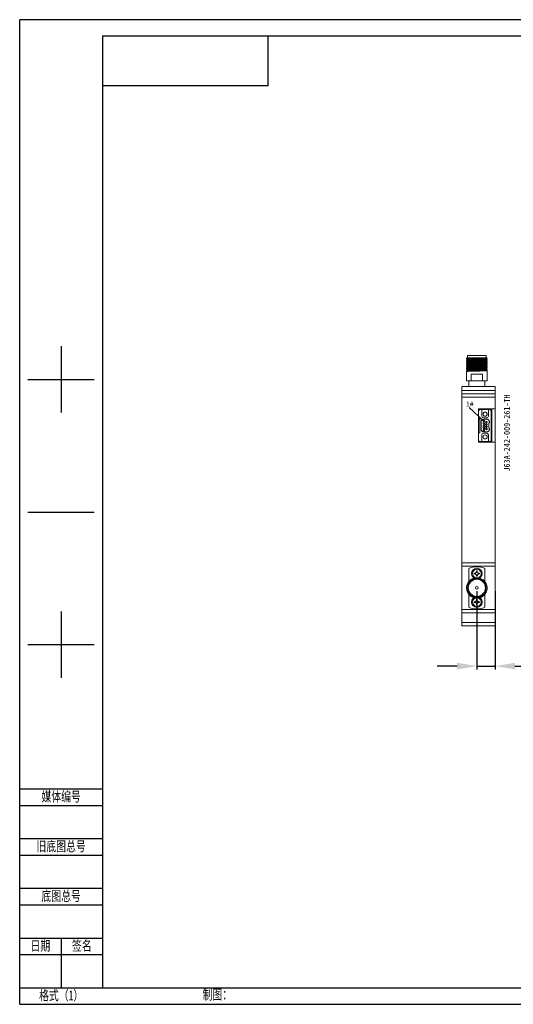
# Model space of a CAD drawing. Header units: millimetres. Extents: x 2112 to 2532, y 896 to 1193.
# Tile 1 of 10: x 2112 to 2261, y 896 to 1193. Entities that reach past the tile are written whole.
import ezdxf

# ---------------------------------------------------------------- set-up
doc = ezdxf.new("R2010")
doc.units = ezdxf.units.MM
doc.layers.add('图框周边', color=6, linetype='Continuous')
doc.layers.add('图框线', color=7, linetype='Continuous', lineweight=30)
doc.styles.get("Standard").update_dxf_attribs({"font": 'arial.ttf'})
doc.styles.add('STYLE1', font='txt', dxfattribs={"width": 0.707})
doc.dimstyles.new('ISO-25', dxfattribs={"dimtxt": 2.5, "dimasz": 2.5, "dimexe": 1.25, "dimexo": 0.625, "dimtad": 1, "dimtxsty": 'Standard', "dimcen": 2.5, "dimadec": 0, "dimazin": 0, "dimtfac": 1, "dimtmove": 0, "dimatfit": 3, "dimfxl": 1, "dimarcsym": 0})

# ---------------------------------------------------------------- blocks, each defined once
blk = doc.blocks.new('M1.6')
at = {"color": 7, "linetype": 'Continuous', "lineweight": 15}
for p, q in [((271.56, 206.01), (271.75, 206.01)), ((271.56, 205.82), (271.75, 205.82)), ((272.28, 206.73), (272.28, 206.55)), ((272.28, 205.11), (272.28, 205.29)), ((272.47, 206.73), (272.47, 206.55)), ((272.47, 205.11), (272.47, 205.29)), ((273.19, 206.01), (273, 206.01)), ((273.19, 205.82), (273, 205.82))]:
    blk.add_line(p, q, dxfattribs=at)
at = {"color": 7, "linetype": 'Continuous', "lineweight": 15, "flags": 128}
for points in [[(271.55, 206.03), (271.57, 206.03), (271.6, 206.03), (271.62, 206.03), (271.65, 206.03), (271.67, 206.03), (271.7, 206.03), (271.72, 206.03), (271.75, 206.03)], [(271.55, 205.8), (271.57, 205.8), (271.6, 205.8), (271.62, 205.8), (271.65, 205.8), (271.67, 205.8), (271.7, 205.8), (271.72, 205.8), (271.75, 205.8)], [(272.26, 206.74), (272.26, 206.72), (272.26, 206.69), (272.26, 206.67), (272.26, 206.65), (272.26, 206.62), (272.26, 206.6), (272.26, 206.57), (272.26, 206.55)], [(272.26, 205.09), (272.26, 205.11), (272.26, 205.14), (272.26, 205.16), (272.26, 205.19), (272.26, 205.21), (272.26, 205.24), (272.26, 205.26), (272.26, 205.29)], [(272.49, 206.74), (272.49, 206.72), (272.49, 206.69), (272.49, 206.67), (272.49, 206.65), (272.49, 206.62), (272.49, 206.6), (272.49, 206.57), (272.49, 206.55)], [(272.49, 205.09), (272.49, 205.11), (272.49, 205.14), (272.49, 205.16), (272.49, 205.19), (272.49, 205.21), (272.49, 205.24), (272.49, 205.26), (272.49, 205.29)], [(273.2, 206.03), (273.18, 206.03), (273.15, 206.03), (273.13, 206.03), (273.1, 206.03), (273.08, 206.03), (273.05, 206.03), (273.03, 206.03), (273, 206.03)], [(273.2, 205.8), (273.18, 205.8), (273.15, 205.8), (273.13, 205.8), (273.1, 205.8), (273.08, 205.8), (273.05, 205.8), (273.03, 205.8), (273, 205.8)]]:
    blk.add_lwpolyline(points, dxfattribs=at)
at = {"color": 7, "linetype": 'Continuous', "lineweight": 15}
blk.add_circle((272.38, 205.92), 1.6, dxfattribs=at)
for centre, radius, start, end in [((272.38, 205.92), 0.835, 172.109, 187.891), ((272.38, 205.92), 0.817, 173.1839, 186.8161), ((271.75, 206.55), 0.533, 270.2329, 0), ((271.75, 205.29), 0.533, 0, 89.7671), ((272.38, 205.92), 0.835, 82.1127, 97.8873), ((272.38, 205.92), 0.835, 262.1127, 277.8873), ((272.38, 205.92), 0.817, 83.1922, 96.8078), ((272.38, 205.92), 0.817, 263.1922, 276.8078), ((273.01, 206.55), 0.533, 180, 269.7671), ((273.01, 205.29), 0.533, 90.2329, 180), ((272.38, 205.92), 0.817, 353.1839, 6.8161), ((272.38, 205.92), 0.835, 352.109, 7.891)]:
    blk.add_arc(centre, radius, start, end, dxfattribs=at)
for points in [[(271.56, 206.01), (271.56, 206.02), (271.55, 206.03), (271.55, 206.03)], [(271.56, 205.82), (271.56, 205.81), (271.55, 205.81), (271.55, 205.8)], [(272.28, 206.73), (272.27, 206.73), (272.27, 206.74), (272.26, 206.74)], [(272.28, 205.11), (272.27, 205.1), (272.27, 205.1), (272.26, 205.09)], [(272.47, 206.73), (272.48, 206.73), (272.48, 206.74), (272.49, 206.74)], [(272.47, 205.11), (272.48, 205.1), (272.48, 205.1), (272.49, 205.09)], [(273.19, 206.01), (273.19, 206.02), (273.2, 206.03), (273.2, 206.03)], [(273.19, 205.82), (273.19, 205.81), (273.2, 205.81), (273.2, 205.8)]]:
    blk.add_open_spline(points, degree=3, dxfattribs=at)
for points in [[(272.26, 206.55), (272.26, 206.42), (272.2, 206.28), (272.01, 206.09), (271.88, 206.04), (271.75, 206.03)], [(272.26, 205.29), (272.26, 205.42), (272.2, 205.55), (272.01, 205.74), (271.88, 205.8), (271.75, 205.8)], [(272.49, 206.55), (272.49, 206.42), (272.55, 206.28), (272.74, 206.09), (272.87, 206.04), (273, 206.03)], [(273, 205.8), (272.87, 205.8), (272.74, 205.74), (272.55, 205.55), (272.49, 205.42), (272.49, 205.29)]]:
    blk.add_open_spline(points, degree=3, knots=[0, 0, 0, 0, 0.5, 0.5, 1, 1, 1, 1], dxfattribs=at)
blk = doc.blocks.new('*D22')
at = {"color": 0, "lineweight": -2, "transparency": 16777216}
for p, q in [((2250.22, 1020.17), (2250.22, 996.56)), ((2255.72, 1020.17), (2255.72, 996.56)), ((2244.23, 997.55), (2238.23, 997.55)), ((2250.22, 997.55), (2255.72, 997.55)), ((2261.72, 997.55), (2280.44, 997.55))]:
    blk.add_line(p, q, dxfattribs=at)
at = {"color": 0, "transparency": 16777216}
for points in [[(2244.23, 998.55), (2244.23, 996.55), (2250.22, 997.55)], [(2261.72, 998.55), (2261.72, 996.55), (2255.72, 997.55)]]:
    blk.add_solid(points, dxfattribs=at)
at = {"layer": 'Defpoints', "color": 0, "transparency": 16777216}
for p in [(2250.22, 1021.16), (2255.72, 1021.16), (2255.72, 997.55)]:
    blk.add_point(p, dxfattribs=at)
at = {"color": 0, "transparency": 16777216, "insert": (2274.07, 1001.09), "char_height": 6.35, "attachment_point": 5}
blk.add_mtext('{\\fFangSong|b0|i0|c134|p49;\\H0.55118x;5,50}', dxfattribs=at)

msp = doc.modelspace()

# ---------------------------------------------------------------- linework, layer by layer
for p, q in [((2187.315, 1172.535), (2187.315, 1187.535)), ((2252.302, 1071.477), (2247.948, 1075.535))]:
    msp.add_line(p, q)
at = {"color": 7, "linetype": 'Continuous', "lineweight": 15}
for p, q in [((2247.122, 1090.412), (2247.122, 1090.312)), ((2247.422, 1091.262), (2247.422, 1090.562)), ((2253.022, 1091.262), (2247.422, 1091.262)), ((2247.422, 1090.562), (2247.453, 1090.562)), ((2251.152, 1090.562), (2253.322, 1090.562)), ((2253.022, 1090.562), (2253.022, 1091.262)), ((2253.322, 1090.062), (2253.322, 1090.162)), ((2247.122, 1089.912), (2247.122, 1089.812)), ((2247.122, 1089.412), (2247.122, 1089.312)), ((2247.122, 1088.912), (2247.122, 1088.812)), ((2247.122, 1088.412), (2247.122, 1088.312)), ((2247.122, 1087.912), (2247.122, 1087.812)), ((2247.122, 1087.412), (2247.122, 1087.312)), ((2253.322, 1089.562), (2253.322, 1089.662)), ((2253.322, 1089.062), (2253.322, 1089.162)), ((2253.322, 1088.562), (2253.322, 1088.662)), ((2253.322, 1088.062), (2253.322, 1088.162)), ((2253.322, 1087.562), (2253.322, 1087.662)), ((2253.322, 1087.062), (2253.322, 1087.162)), ((2247.122, 1086.912), (2247.122, 1086.812)), ((2247.122, 1086.412), (2247.122, 1083.562)), ((2248.534, 1085.64), (2251.91, 1085.64)), ((2248.534, 1083.562), (2248.534, 1085.64)), ((2251.91, 1085.64), (2251.91, 1083.562)), ((2252.868, 1086.866), (2252.889, 1086.863)), ((2253.322, 1086.562), (2253.322, 1086.662)), ((2253.322, 1086.162), (2253.322, 1086.562)), ((2253.322, 1083.562), (2253.322, 1086.162)), ((2255.722, 1081.912), (2245.722, 1081.912)), ((2245.722, 1080.662), (2245.722, 1081.912)), ((2247.122, 1083.562), (2247.822, 1083.562)), ((2247.822, 1083.562), (2247.822, 1081.912)), ((2247.822, 1083.562), (2252.622, 1083.562)), ((2252.622, 1081.912), (2252.622, 1083.562)), ((2252.622, 1083.562), (2253.322, 1083.562)), ((2255.722, 1081.912), (2255.722, 1080.662)), ((2245.722, 1080.662), (2255.722, 1080.662)), ((2255.722, 1079.662), (2245.722, 1079.662)), ((2245.722, 1078.662), (2255.722, 1078.662)), ((2245.722, 1078.662), (2245.722, 1028.662)), ((2255.722, 1078.662), (2255.722, 1075.162)), ((2250.722, 1075.162), (2255.722, 1075.162)), ((2250.722, 1065.062), (2250.722, 1075.162)), ((2255.722, 1075.162), (2254.722, 1075.162)), ((2254.722, 1065.062), (2254.722, 1075.162)), ((2255.722, 1065.062), (2255.722, 1075.162)), ((2250.722, 1072.264), (2250.722, 1074.424)), ((2250.722, 1072.264), (2251.102, 1072.264)), ((2251.102, 1067.954), (2251.102, 1072.264)), ((2251.712, 1074.924), (2251.222, 1074.924)), ((2251.712, 1074.924), (2251.712, 1072.927)), ((2253.712, 1074.924), (2251.712, 1074.924)), ((2252.212, 1072.427), (2253.212, 1072.427)), ((2253.712, 1072.927), (2253.712, 1074.924)), ((2254.082, 1074.924), (2253.712, 1074.924)), ((2254.582, 1074.424), (2254.582, 1065.794)), ((2250.722, 1072.162), (2251.102, 1072.162)), ((2250.722, 1072.062), (2251.102, 1072.062)), ((2251.502, 1071.197), (2251.502, 1069.027)), ((2252.302, 1071.997), (2253.294, 1071.997)), ((2253.802, 1070.634), (2253.802, 1069.591)), ((2253.802, 1069.585), (2253.802, 1069.591)), ((2254.582, 1072.162), (2254.722, 1072.162)), ((2254.582, 1069.337), (2254.722, 1069.337)), ((2250.722, 1065.794), (2250.722, 1067.954)), ((2251.102, 1067.954), (2250.722, 1067.954)), ((2251.712, 1067.297), (2251.712, 1065.294)), ((2253.212, 1067.797), (2252.212, 1067.797)), ((2253.293, 1068.227), (2252.302, 1068.227)), ((2253.712, 1065.294), (2253.712, 1067.297)), ((2250.722, 1065.432), (2250.877, 1065.432)), ((2250.722, 1065.062), (2255.722, 1065.062)), ((2251.712, 1065.294), (2251.222, 1065.294)), ((2251.712, 1065.294), (2253.712, 1065.294)), ((2251.922, 1065.294), (2251.922, 1065.062)), ((2254.082, 1065.294), (2253.712, 1065.294)), ((2255.722, 1065.062), (2254.722, 1065.062)), ((2255.722, 1065.062), (2255.722, 1028.662)), ((2255.722, 1028.662), (2245.722, 1028.662)), ((2245.722, 1027.662), (2245.722, 1014.662)), ((2245.722, 1027.662), (2255.722, 1027.662)), ((2255.722, 1027.662), (2255.722, 1014.662)), ((2247.822, 1027.041), (2247.822, 1023.124)), ((2252.622, 1023.124), (2252.622, 1027.041)), ((2248.534, 1023.762), (2248.603, 1023.762)), ((2247.505, 1020.557), (2247.453, 1020.745)), ((2247.822, 1019.2), (2247.822, 1015.283)), ((2252.622, 1015.283), (2252.622, 1019.2)), ((2255.722, 1014.662), (2245.722, 1014.662)), ((2245.722, 1013.662), (2255.722, 1013.662)), ((2245.722, 1013.662), (2245.722, 1010.662)), ((2255.722, 1013.662), (2255.722, 1010.662)), ((2255.722, 1010.662), (2245.722, 1010.662)), ((2245.722, 1009.662), (2255.722, 1009.662))]:
    msp.add_line(p, q, dxfattribs=at)
at = {"color": 8, "linetype": 'Continuous', "lineweight": 15}
for p, q in [((2254.722, 1074.062), (2254.582, 1074.062)), ((2254.722, 1073.062), (2254.582, 1073.062)), ((2254.722, 1070.237), (2254.582, 1070.237)), ((2254.582, 1068.237), (2254.722, 1068.237))]:
    msp.add_line(p, q, dxfattribs=at)
at = {"color": 7, "linetype": 'Continuous', "lineweight": 15}
for centre, radius in [((2252.712, 1066.682), 0.625), ((2250.222, 1021.162), 2.8), ((2250.222, 1021.162), 2.6), ((2250.222, 1021.162), 0.4)]:
    msp.add_circle(centre, radius, dxfattribs=at)
for centre, radius, start, end in [((2252.212, 1072.927), 0.5, 180, 270), ((2252.712, 1073.542), 0.625, 180, 0), ((2253.212, 1072.927), 0.5, 270, 0), ((2254.082, 1074.424), 0.5, 0, 90), ((2252.212, 1067.297), 0.5, 90, 180), ((2253.212, 1067.297), 0.5, 0, 90), ((2251.222, 1065.794), 0.5, 180, 270), ((2254.082, 1065.794), 0.5, 270, 0), ((2250.222, 1021.162), 6.35, 67.79307, 112.20693), ((2250.222, 1025.462), 1.3, 281.73059, 180), ((2250.222, 1025.462), 1.3, 180, 253.48524), ((2250.194, 1021.141), 3.088, 7.66711, 288.05866), ((2250.222, 1021.162), 3.1, 287.4576, 0), ((2250.222, 1016.862), 1.3, 100.65424, 180), ((2250.222, 1016.862), 1.3, 180, 73.33916), ((2250.222, 1021.162), 6.35, 247.79307, 292.20693)]:
    msp.add_arc(centre, radius, start, end, dxfattribs=at)
for points, knots in [([(2253.295, 1090.558), (2253.264, 1090.55), (2253.197, 1090.535), (2252.683, 1090.507), (2251.897, 1090.481), (2250.914, 1090.456), (2249.855, 1090.427), (2248.836, 1090.4), (2247.976, 1090.375), (2247.36, 1090.347), (2247.162, 1090.325), (2247.105, 1090.313), (2247.138, 1090.309), (2247.149, 1090.308)], [0, 0, 0, 0, 0.0906556, 0.1980493, 0.3054638, 0.4128671, 0.5202688, 0.6276831, 0.7350879, 0.8424897, 0.9499035, 0.983269, 1, 1, 1, 1]), ([(2253.322, 1090.062), (2253.288, 1090.053), (2253.219, 1090.036), (2252.684, 1090.007), (2251.897, 1089.981), (2250.914, 1089.956), (2249.855, 1089.927), (2248.836, 1089.9), (2247.976, 1089.875), (2247.36, 1089.847), (2247.162, 1089.825), (2247.105, 1089.813), (2247.138, 1089.809), (2247.149, 1089.808)], [0, 0, 0, 0, 0.1056263, 0.2112518, 0.3168978, 0.4225327, 0.5281659, 0.6338116, 0.7394481, 0.8450814, 0.9507267, 0.9835428, 1, 1, 1, 1]), ([(2247.122, 1090.412), (2247.156, 1090.42), (2247.225, 1090.438), (2247.759, 1090.466), (2248.547, 1090.493), (2249.528, 1090.518), (2250.437, 1090.543), (2250.963, 1090.557), (2251.152, 1090.562)], [0, 0, 0, 0, 0.1798594, 0.359717, 0.5396094, 0.719483, 0.8993538, 1, 1, 1, 1]), ([(2247.122, 1089.912), (2247.156, 1089.92), (2247.225, 1089.938), (2247.759, 1089.966), (2248.547, 1089.993), (2249.53, 1090.018), (2250.589, 1090.047), (2251.608, 1090.074), (2252.468, 1090.098), (2253.084, 1090.127), (2253.282, 1090.149), (2253.338, 1090.16), (2253.306, 1090.165), (2253.295, 1090.166)], [0, 0, 0, 0, 0.1056265, 0.2112519, 0.3168978, 0.4225326, 0.5281658, 0.6338114, 0.7394478, 0.8450811, 0.9507262, 0.9835422, 1, 1, 1, 1]), ([(2247.447, 1090.565), (2247.412, 1090.548), (2247.305, 1090.499), (2247.198, 1090.449), (2247.126, 1090.416)], [0, 0, 0, 0, 0.3263993, 1, 1, 1, 1]), ([(2247.126, 1090.308), (2247.198, 1090.275), (2247.339, 1090.209), (2247.48, 1090.144), (2247.549, 1090.112)], [0, 0, 0, 0, 0.5114296, 1, 1, 1, 1]), ([(2247.559, 1090.116), (2247.487, 1090.083), (2247.342, 1090.016), (2247.198, 1089.949), (2247.126, 1089.916)], [0, 0, 0, 0, 0.4999614, 1, 1, 1, 1]), ([(2251.152, 1090.562), (2250.812, 1090.562), (2250.133, 1090.562), (2249.12, 1090.562), (2248.272, 1090.562), (2247.65, 1090.562), (2247.519, 1090.562), (2247.453, 1090.562)], [0, 0, 0, 0, 0.2012449, 0.4024947, 0.6038059, 0.7986458, 1, 1, 1, 1]), ([(2252.867, 1090.357), (2252.839, 1090.35), (2252.777, 1090.334), (2252.338, 1090.307), (2251.675, 1090.281), (2250.85, 1090.257), (2249.954, 1090.228), (2249.091, 1090.202), (2248.345, 1090.178), (2247.823, 1090.15), (2247.565, 1090.129), (2247.582, 1090.118), (2247.585, 1090.116)], [0, 0, 0, 0, 0.0928726, 0.2048134, 0.3139429, 0.421629, 0.5334447, 0.6434242, 0.7504956, 0.8620259, 0.9727112, 1, 1, 1, 1]), ([(2252.885, 1090.357), (2252.957, 1090.391), (2253.101, 1090.458), (2253.245, 1090.525), (2253.318, 1090.558)], [0, 0, 0, 0, 0.4999321, 1, 1, 1, 1]), ([(2252.885, 1089.857), (2252.957, 1089.891), (2253.101, 1089.958), (2253.245, 1090.025), (2253.318, 1090.058)], [0, 0, 0, 0, 0.49997606, 1, 1, 1, 1]), ([(2253.318, 1090.166), (2253.245, 1090.199), (2253.104, 1090.264), (2252.963, 1090.33), (2252.894, 1090.362)], [0, 0, 0, 0, 0.511332, 1, 1, 1, 1]), ([(2253.322, 1089.562), (2253.288, 1089.553), (2253.219, 1089.536), (2252.684, 1089.507), (2251.897, 1089.481), (2250.914, 1089.456), (2249.855, 1089.427), (2248.836, 1089.4), (2247.976, 1089.375), (2247.36, 1089.347), (2247.162, 1089.325), (2247.105, 1089.313), (2247.138, 1089.309), (2247.149, 1089.308)], [0, 0, 0, 0, 0.1056253, 0.2112498, 0.3168948, 0.4225287, 0.528161, 0.6338057, 0.7394411, 0.8450735, 0.9507178, 0.9835335, 1, 1, 1, 1]), ([(2253.322, 1089.062), (2253.288, 1089.053), (2253.219, 1089.036), (2252.684, 1089.007), (2251.897, 1088.981), (2250.914, 1088.956), (2249.855, 1088.927), (2248.836, 1088.9), (2247.976, 1088.875), (2247.36, 1088.847), (2247.162, 1088.825), (2247.105, 1088.813), (2247.138, 1088.809), (2247.149, 1088.808)], [0, 0, 0, 0, 0.1056267, 0.2112525, 0.3168988, 0.4225341, 0.5281677, 0.6338137, 0.7394505, 0.8450843, 0.9507299, 0.9835461, 1, 1, 1, 1]), ([(2253.322, 1088.562), (2253.288, 1088.553), (2253.219, 1088.536), (2252.684, 1088.507), (2251.897, 1088.481), (2250.914, 1088.456), (2249.855, 1088.427), (2248.836, 1088.4), (2247.976, 1088.375), (2247.36, 1088.347), (2247.162, 1088.325), (2247.105, 1088.313), (2247.138, 1088.309), (2247.149, 1088.308)], [0, 0, 0, 0, 0.1056275, 0.2112542, 0.3169013, 0.4225374, 0.5281719, 0.6338187, 0.7394564, 0.8450909, 0.9507374, 0.9835538, 1, 1, 1, 1]), ([(2253.322, 1088.062), (2253.288, 1088.053), (2253.219, 1088.036), (2252.684, 1088.007), (2251.897, 1087.981), (2250.914, 1087.956), (2249.855, 1087.927), (2248.836, 1087.9), (2247.976, 1087.875), (2247.36, 1087.847), (2247.162, 1087.825), (2247.105, 1087.813), (2247.138, 1087.809), (2247.149, 1087.808)], [0, 0, 0, 0, 0.1056266, 0.2112524, 0.3168987, 0.4225339, 0.5281675, 0.6338135, 0.7394503, 0.845084, 0.9507295, 0.9835457, 1, 1, 1, 1]), ([(2253.322, 1087.562), (2253.288, 1087.553), (2253.219, 1087.536), (2252.684, 1087.507), (2251.897, 1087.481), (2250.914, 1087.456), (2249.855, 1087.427), (2248.836, 1087.4), (2247.976, 1087.375), (2247.36, 1087.347), (2247.162, 1087.325), (2247.105, 1087.313), (2247.138, 1087.309), (2247.149, 1087.308)], [0, 0, 0, 0, 0.1056255, 0.2112501, 0.3168953, 0.4225293, 0.5281618, 0.6338066, 0.7394422, 0.8450748, 0.9507192, 0.983535, 1, 1, 1, 1]), ([(2253.322, 1087.062), (2253.288, 1087.053), (2253.219, 1087.036), (2252.684, 1087.007), (2251.897, 1086.981), (2250.914, 1086.956), (2249.855, 1086.927), (2248.836, 1086.9), (2247.976, 1086.875), (2247.36, 1086.847), (2247.162, 1086.825), (2247.105, 1086.813), (2247.138, 1086.809), (2247.149, 1086.808)], [0, 0, 0, 0, 0.10562635, 0.21125179, 0.3168978, 0.42253263, 0.52816593, 0.63381163, 0.73944808, 0.84508145, 0.95072669, 0.98354276, 1, 1, 1, 1]), ([(2247.122, 1088.912), (2247.156, 1088.92), (2247.225, 1088.938), (2247.759, 1088.966), (2248.547, 1088.993), (2249.53, 1089.018), (2250.589, 1089.047), (2251.608, 1089.074), (2252.468, 1089.098), (2253.084, 1089.127), (2253.282, 1089.149), (2253.338, 1089.16), (2253.306, 1089.165), (2253.295, 1089.166)], [0, 0, 0, 0, 0.1056267, 0.2112524, 0.3168985, 0.4225336, 0.528167, 0.6338128, 0.7394495, 0.845083, 0.9507284, 0.9835444, 1, 1, 1, 1]), ([(2247.122, 1088.412), (2247.156, 1088.42), (2247.225, 1088.438), (2247.759, 1088.466), (2248.547, 1088.493), (2249.53, 1088.518), (2250.589, 1088.547), (2251.608, 1088.574), (2252.468, 1088.598), (2253.084, 1088.627), (2253.282, 1088.649), (2253.338, 1088.66), (2253.306, 1088.665), (2253.295, 1088.666)], [0, 0, 0, 0, 0.1056243, 0.2112475, 0.3168912, 0.4225238, 0.5281548, 0.6337982, 0.7394324, 0.8450635, 0.9507065, 0.9835218, 1, 1, 1, 1]), ([(2247.126, 1089.808), (2247.198, 1089.775), (2247.339, 1089.709), (2247.48, 1089.644), (2247.549, 1089.612)], [0, 0, 0, 0, 0.51130194, 1, 1, 1, 1]), ([(2247.559, 1089.616), (2247.487, 1089.583), (2247.342, 1089.516), (2247.198, 1089.449), (2247.126, 1089.416)], [0, 0, 0, 0, 0.4999484, 1, 1, 1, 1]), ([(2247.126, 1089.308), (2247.198, 1089.275), (2247.339, 1089.209), (2247.48, 1089.144), (2247.549, 1089.112)], [0, 0, 0, 0, 0.5114606, 1, 1, 1, 1]), ([(2247.559, 1089.116), (2247.487, 1089.083), (2247.342, 1089.016), (2247.198, 1088.949), (2247.126, 1088.916)], [0, 0, 0, 0, 0.4999615, 1, 1, 1, 1]), ([(2247.126, 1088.808), (2247.198, 1088.775), (2247.339, 1088.709), (2247.48, 1088.644), (2247.549, 1088.612)], [0, 0, 0, 0, 0.5113172, 1, 1, 1, 1]), ([(2247.559, 1088.616), (2247.487, 1088.583), (2247.342, 1088.516), (2247.198, 1088.449), (2247.126, 1088.416)], [0, 0, 0, 0, 0.499955, 1, 1, 1, 1]), ([(2247.126, 1088.308), (2247.198, 1088.275), (2247.339, 1088.209), (2247.48, 1088.144), (2247.549, 1088.112)], [0, 0, 0, 0, 0.5111803, 1, 1, 1, 1]), ([(2247.559, 1088.116), (2247.487, 1088.083), (2247.342, 1088.016), (2247.198, 1087.949), (2247.126, 1087.916)], [0, 0, 0, 0, 0.4999626, 1, 1, 1, 1]), ([(2247.126, 1087.808), (2247.198, 1087.775), (2247.339, 1087.709), (2247.48, 1087.644), (2247.549, 1087.612)], [0, 0, 0, 0, 0.5113473, 1, 1, 1, 1]), ([(2247.559, 1087.616), (2247.487, 1087.583), (2247.342, 1087.516), (2247.198, 1087.449), (2247.126, 1087.416)], [0, 0, 0, 0, 0.49997575, 1, 1, 1, 1]), ([(2247.126, 1087.308), (2247.198, 1087.275), (2247.339, 1087.209), (2247.48, 1087.144), (2247.549, 1087.112)], [0, 0, 0, 0, 0.5112632, 1, 1, 1, 1]), ([(2247.559, 1087.116), (2247.487, 1087.083), (2247.342, 1087.016), (2247.198, 1086.949), (2247.126, 1086.916)], [0, 0, 0, 0, 0.4999626, 1, 1, 1, 1]), ([(2247.149, 1089.416), (2247.18, 1089.423), (2247.246, 1089.439), (2247.761, 1089.466), (2248.546, 1089.493), (2249.53, 1089.518), (2250.589, 1089.547), (2251.608, 1089.574), (2252.468, 1089.598), (2253.084, 1089.627), (2253.282, 1089.649), (2253.338, 1089.66), (2253.306, 1089.665), (2253.295, 1089.666)], [0, 0, 0, 0, 0.0906624, 0.1980539, 0.3054662, 0.4128673, 0.5202667, 0.6276787, 0.7350814, 0.8424809, 0.9498925, 0.9832571, 1, 1, 1, 1]), ([(2247.149, 1087.916), (2247.18, 1087.923), (2247.246, 1087.939), (2247.761, 1087.966), (2248.546, 1087.993), (2249.53, 1088.018), (2250.589, 1088.047), (2251.608, 1088.074), (2252.468, 1088.098), (2253.084, 1088.127), (2253.282, 1088.149), (2253.338, 1088.16), (2253.306, 1088.165), (2253.295, 1088.166)], [0, 0, 0, 0, 0.0906606, 0.198054, 0.3054682, 0.4128711, 0.5202724, 0.6276863, 0.7350908, 0.8424923, 0.9499057, 0.9832709, 1, 1, 1, 1]), ([(2247.149, 1087.416), (2247.18, 1087.423), (2247.246, 1087.439), (2247.761, 1087.467), (2248.546, 1087.493), (2249.53, 1087.518), (2250.589, 1087.547), (2251.608, 1087.574), (2252.468, 1087.598), (2253.084, 1087.627), (2253.282, 1087.649), (2253.338, 1087.66), (2253.306, 1087.665), (2253.295, 1087.666)], [0, 0, 0, 0, 0.0906632, 0.1980575, 0.3054727, 0.4128766, 0.5202788, 0.6276937, 0.7350992, 0.8425015, 0.9499159, 0.9832815, 1, 1, 1, 1]), ([(2247.149, 1086.916), (2247.18, 1086.923), (2247.246, 1086.939), (2247.761, 1086.966), (2248.546, 1086.993), (2249.53, 1087.018), (2250.589, 1087.047), (2251.608, 1087.074), (2252.468, 1087.098), (2253.084, 1087.127), (2253.282, 1087.149), (2253.338, 1087.16), (2253.306, 1087.165), (2253.295, 1087.166)], [0, 0, 0, 0, 0.0906609, 0.1980542, 0.3054684, 0.4128712, 0.5202725, 0.6276863, 0.7350908, 0.8424922, 0.9499056, 0.9832708, 1, 1, 1, 1]), ([(2252.873, 1089.857), (2252.875, 1089.857), (2252.893, 1089.848), (2252.71, 1089.831), (2252.317, 1089.806), (2251.723, 1089.783), (2251.01, 1089.762), (2250.222, 1089.737), (2249.434, 1089.712), (2248.721, 1089.691), (2248.127, 1089.667), (2247.734, 1089.642), (2247.551, 1089.625), (2247.569, 1089.617), (2247.57, 1089.616)], [0, 0, 0, 0, 0.0112835, 0.1089518, 0.2085627, 0.305756, 0.400942, 0.5000044, 0.5990687, 0.6942529, 0.7914477, 0.8910585, 0.9887264, 1, 1, 1, 1]), ([(2252.858, 1089.357), (2252.862, 1089.355), (2252.879, 1089.345), (2252.621, 1089.324), (2252.098, 1089.296), (2251.353, 1089.272), (2250.49, 1089.245), (2249.593, 1089.217), (2248.768, 1089.192), (2248.106, 1089.167), (2247.666, 1089.139), (2247.604, 1089.124), (2247.576, 1089.116)], [0, 0, 0, 0, 0.0274521, 0.1380925, 0.2495781, 0.3566066, 0.4665437, 0.5783147, 0.6859559, 0.7950417, 0.9069376, 1, 1, 1, 1]), ([(2252.856, 1088.857), (2252.859, 1088.855), (2252.873, 1088.844), (2252.606, 1088.823), (2252.074, 1088.795), (2251.322, 1088.771), (2250.456, 1088.744), (2249.561, 1088.716), (2248.74, 1088.692), (2248.085, 1088.665), (2247.659, 1088.639), (2247.604, 1088.623), (2247.58, 1088.616)], [0, 0, 0, 0, 0.0312449, 0.1420575, 0.2534848, 0.3604481, 0.4705906, 0.582342, 0.6898435, 0.7991673, 0.9110797, 1, 1, 1, 1]), ([(2252.854, 1088.357), (2252.857, 1088.355), (2252.868, 1088.344), (2252.591, 1088.322), (2252.049, 1088.294), (2251.292, 1088.27), (2250.423, 1088.243), (2249.529, 1088.215), (2248.712, 1088.191), (2248.065, 1088.164), (2247.652, 1088.138), (2247.603, 1088.123), (2247.583, 1088.116)], [0, 0, 0, 0, 0.0354423, 0.1463754, 0.2576919, 0.3645671, 0.4748657, 0.5865413, 0.6938776, 0.8033921, 0.9152686, 1, 1, 1, 1]), ([(2252.852, 1087.857), (2252.854, 1087.854), (2252.862, 1087.843), (2252.575, 1087.821), (2252.024, 1087.793), (2251.29, 1087.77), (2250.49, 1087.745), (2249.691, 1087.72), (2248.946, 1087.697), (2248.308, 1087.676), (2247.842, 1087.651), (2247.591, 1087.63), (2247.587, 1087.62), (2247.586, 1087.616)], [0, 0, 0, 0, 0.0392523, 0.1503051, 0.2615115, 0.368323, 0.4664284, 0.565995, 0.6626784, 0.7582698, 0.857563, 0.9563666, 1, 1, 1, 1]), ([(2252.858, 1087.357), (2252.856, 1087.354), (2252.853, 1087.343), (2252.602, 1087.323), (2252.136, 1087.298), (2251.497, 1087.276), (2250.753, 1087.254), (2249.954, 1087.228), (2249.154, 1087.203), (2248.42, 1087.181), (2247.868, 1087.153), (2247.581, 1087.131), (2247.589, 1087.119), (2247.591, 1087.116)], [0, 0, 0, 0, 0.0436328, 0.1424172, 0.2416911, 0.337264, 0.4339286, 0.5334776, 0.6315622, 0.7383529, 0.8495378, 0.9605689, 1, 1, 1, 1]), ([(2252.885, 1089.357), (2252.957, 1089.391), (2253.101, 1089.458), (2253.245, 1089.525), (2253.318, 1089.558)], [0, 0, 0, 0, 0.4999464, 1, 1, 1, 1]), ([(2252.885, 1088.857), (2252.957, 1088.891), (2253.101, 1088.958), (2253.245, 1089.025), (2253.318, 1089.058)], [0, 0, 0, 0, 0.4999526, 1, 1, 1, 1]), ([(2252.885, 1088.357), (2252.957, 1088.391), (2253.101, 1088.458), (2253.245, 1088.525), (2253.318, 1088.558)], [0, 0, 0, 0, 0.4999711, 1, 1, 1, 1]), ([(2252.885, 1087.857), (2252.957, 1087.891), (2253.101, 1087.958), (2253.245, 1088.025), (2253.318, 1088.058)], [0, 0, 0, 0, 0.4999275, 1, 1, 1, 1]), ([(2252.885, 1087.357), (2252.957, 1087.391), (2253.101, 1087.458), (2253.245, 1087.525), (2253.318, 1087.558)], [0, 0, 0, 0, 0.4999477, 1, 1, 1, 1]), ([(2252.885, 1086.857), (2252.957, 1086.891), (2253.101, 1086.958), (2253.245, 1087.025), (2253.318, 1087.058)], [0, 0, 0, 0, 0.49994981, 1, 1, 1, 1]), ([(2253.318, 1089.666), (2253.245, 1089.699), (2253.104, 1089.764), (2252.963, 1089.83), (2252.894, 1089.862)], [0, 0, 0, 0, 0.51133883, 1, 1, 1, 1]), ([(2253.318, 1089.166), (2253.245, 1089.199), (2253.104, 1089.264), (2252.963, 1089.33), (2252.894, 1089.362)], [0, 0, 0, 0, 0.5113454, 1, 1, 1, 1]), ([(2253.318, 1088.666), (2253.245, 1088.699), (2253.104, 1088.764), (2252.963, 1088.83), (2252.894, 1088.862)], [0, 0, 0, 0, 0.5113381, 1, 1, 1, 1]), ([(2253.318, 1088.166), (2253.245, 1088.199), (2253.104, 1088.264), (2252.963, 1088.33), (2252.894, 1088.362)], [0, 0, 0, 0, 0.5113454, 1, 1, 1, 1]), ([(2253.318, 1087.666), (2253.245, 1087.699), (2253.104, 1087.764), (2252.963, 1087.83), (2252.894, 1087.862)], [0, 0, 0, 0, 0.5113174, 1, 1, 1, 1]), ([(2253.318, 1087.166), (2253.245, 1087.199), (2253.104, 1087.264), (2252.963, 1087.33), (2252.894, 1087.362)], [0, 0, 0, 0, 0.5113454, 1, 1, 1, 1]), ([(2247.126, 1086.808), (2247.198, 1086.775), (2247.339, 1086.709), (2247.48, 1086.644), (2247.549, 1086.612)], [0, 0, 0, 0, 0.5114298, 1, 1, 1, 1]), ([(2247.559, 1086.616), (2247.487, 1086.583), (2247.342, 1086.516), (2247.198, 1086.449), (2247.126, 1086.416)], [0, 0, 0, 0, 0.4999474, 1, 1, 1, 1]), ([(2247.149, 1086.416), (2247.18, 1086.423), (2247.246, 1086.439), (2247.761, 1086.467), (2248.546, 1086.493), (2249.53, 1086.518), (2250.589, 1086.547), (2251.608, 1086.574), (2252.468, 1086.598), (2253.084, 1086.627), (2253.282, 1086.649), (2253.338, 1086.66), (2253.306, 1086.665), (2253.295, 1086.666)], [0, 0, 0, 0, 0.0906531, 0.1980477, 0.3054632, 0.4128674, 0.5202699, 0.6276851, 0.7350908, 0.8424935, 0.9499082, 0.9832738, 1, 1, 1, 1]), ([(2252.861, 1086.857), (2252.84, 1086.851), (2252.792, 1086.836), (2252.378, 1086.809), (2251.731, 1086.783), (2250.915, 1086.759), (2250.021, 1086.73), (2249.152, 1086.703), (2248.395, 1086.68), (2247.853, 1086.652), (2247.576, 1086.63), (2247.587, 1086.619), (2247.59, 1086.616)], [0, 0, 0, 0, 0.0850068, 0.1968596, 0.3063488, 0.4136615, 0.5253146, 0.6355873, 0.7424391, 0.8537323, 0.9646411, 1, 1, 1, 1]), ([(2253.318, 1086.666), (2253.245, 1086.699), (2253.104, 1086.764), (2252.963, 1086.83), (2252.894, 1086.862)], [0, 0, 0, 0, 0.5113032, 1, 1, 1, 1]), ([(2245.722, 1079.662), (2245.722, 1079.677), (2245.722, 1079.707), (2245.722, 1079.938), (2245.722, 1080.269), (2245.722, 1080.531), (2245.722, 1080.662)], [0, 0, 0, 0, 0.2499971, 0.5000006, 0.7499954, 1, 1, 1, 1]), ([(2245.722, 1079.662), (2245.722, 1079.647), (2245.722, 1079.617), (2245.722, 1079.385), (2245.722, 1079.055), (2245.722, 1078.793), (2245.722, 1078.662)], [0, 0, 0, 0, 0.249999, 0.5000022, 0.7499953, 1, 1, 1, 1]), ([(2255.722, 1080.662), (2255.722, 1080.531), (2255.722, 1080.269), (2255.722, 1079.938), (2255.722, 1079.707), (2255.722, 1079.677), (2255.722, 1079.662)], [0, 0, 0, 0, 0.2500046, 0.4999994, 0.7500029, 1, 1, 1, 1]), ([(2255.722, 1079.662), (2255.722, 1079.647), (2255.722, 1079.617), (2255.722, 1079.385), (2255.722, 1079.055), (2255.722, 1078.793), (2255.722, 1078.662)], [0, 0, 0, 0, 0.249999, 0.5000022, 0.7499953, 1, 1, 1, 1]), ([(2250.722, 1074.424), (2250.729, 1074.49), (2250.744, 1074.621), (2250.86, 1074.786), (2251.025, 1074.902), (2251.156, 1074.917), (2251.222, 1074.924)], [0, 0, 0, 0, 0.2499993, 0.5, 0.7500007, 1, 1, 1, 1]), ([(2252.087, 1073.542), (2252.096, 1073.624), (2252.115, 1073.788), (2252.26, 1073.996), (2252.466, 1074.135), (2252.712, 1074.183), (2252.957, 1074.135), (2253.164, 1073.996), (2253.309, 1073.788), (2253.327, 1073.624), (2253.337, 1073.542)], [0, 0, 0, 0, 0.1250005, 0.2500039, 0.375001, 0.5, 0.624999, 0.7499961, 0.8749995, 1, 1, 1, 1]), ([(2251.502, 1071.197), (2251.514, 1071.302), (2251.538, 1071.512), (2251.723, 1071.776), (2251.987, 1071.961), (2252.197, 1071.985), (2252.302, 1071.997)], [0, 0, 0, 0, 0.25, 0.5000083, 0.75, 1, 1, 1, 1]), ([(2252.115, 1071.472), (2252.118, 1071.502), (2252.125, 1071.56), (2252.177, 1071.635), (2252.251, 1071.685), (2252.34, 1071.703), (2252.428, 1071.685), (2252.502, 1071.635), (2252.554, 1071.56), (2252.561, 1071.502), (2252.565, 1071.472)], [0, 0, 0, 0, 0.1249923, 0.2500095, 0.3749973, 0.4999896, 0.6250027, 0.7499905, 0.8750077, 1, 1, 1, 1]), ([(2252.565, 1071.472), (2252.561, 1071.443), (2252.554, 1071.384), (2252.502, 1071.309), (2252.428, 1071.259), (2252.34, 1071.241), (2252.251, 1071.259), (2252.177, 1071.309), (2252.125, 1071.384), (2252.118, 1071.443), (2252.115, 1071.472)], [0, 0, 0, 0, 0.1249913, 0.2500074, 0.3749942, 0.5000104, 0.6250058, 0.7499926, 0.8750087, 1, 1, 1, 1]), ([(2252.115, 1070.792), (2252.118, 1070.822), (2252.125, 1070.88), (2252.177, 1070.955), (2252.251, 1071.005), (2252.34, 1071.023), (2252.428, 1071.005), (2252.502, 1070.955), (2252.554, 1070.88), (2252.561, 1070.822), (2252.565, 1070.792)], [0, 0, 0, 0, 0.1249923, 0.2500095, 0.3749973, 0.4999896, 0.6250027, 0.7499905, 0.8750077, 1, 1, 1, 1]), ([(2252.565, 1070.792), (2252.561, 1070.763), (2252.554, 1070.704), (2252.502, 1070.629), (2252.428, 1070.579), (2252.34, 1070.561), (2252.251, 1070.579), (2252.177, 1070.629), (2252.125, 1070.704), (2252.118, 1070.763), (2252.115, 1070.792)], [0, 0, 0, 0, 0.1249913, 0.2500074, 0.3749942, 0.5000104, 0.6250058, 0.7499926, 0.8750087, 1, 1, 1, 1]), ([(2252.115, 1070.112), (2252.118, 1070.142), (2252.125, 1070.2), (2252.177, 1070.275), (2252.251, 1070.325), (2252.34, 1070.343), (2252.428, 1070.325), (2252.502, 1070.275), (2252.554, 1070.2), (2252.561, 1070.142), (2252.565, 1070.112)], [0, 0, 0, 0, 0.1249923, 0.2500095, 0.3749973, 0.4999896, 0.6250027, 0.7499905, 0.8750077, 1, 1, 1, 1]), ([(2252.565, 1070.112), (2252.561, 1070.083), (2252.554, 1070.024), (2252.502, 1069.949), (2252.428, 1069.899), (2252.34, 1069.881), (2252.251, 1069.899), (2252.177, 1069.949), (2252.125, 1070.024), (2252.118, 1070.083), (2252.115, 1070.112)], [0, 0, 0, 0, 0.1249913, 0.2500074, 0.3749942, 0.5000104, 0.6250058, 0.7499926, 0.8750087, 1, 1, 1, 1]), ([(2252.115, 1069.432), (2252.118, 1069.462), (2252.125, 1069.52), (2252.177, 1069.595), (2252.251, 1069.645), (2252.34, 1069.663), (2252.428, 1069.645), (2252.502, 1069.595), (2252.554, 1069.52), (2252.561, 1069.462), (2252.565, 1069.432)], [0, 0, 0, 0, 0.1249923, 0.2500095, 0.3749973, 0.4999896, 0.6250027, 0.7499905, 0.8750077, 1, 1, 1, 1]), ([(2252.565, 1069.432), (2252.561, 1069.403), (2252.554, 1069.344), (2252.502, 1069.269), (2252.428, 1069.219), (2252.34, 1069.201), (2252.251, 1069.219), (2252.177, 1069.269), (2252.125, 1069.344), (2252.118, 1069.403), (2252.115, 1069.432)], [0, 0, 0, 0, 0.1249913, 0.2500074, 0.3749942, 0.5000104, 0.6250058, 0.7499926, 0.8750087, 1, 1, 1, 1]), ([(2252.865, 1071.132), (2252.868, 1071.162), (2252.875, 1071.22), (2252.927, 1071.295), (2253.001, 1071.345), (2253.09, 1071.363), (2253.178, 1071.345), (2253.252, 1071.295), (2253.304, 1071.22), (2253.311, 1071.162), (2253.315, 1071.132)], [0, 0, 0, 0, 0.124993, 0.249999, 0.375005, 0.4999979, 0.6249909, 0.7499969, 0.8750029, 1, 1, 1, 1]), ([(2253.315, 1071.132), (2253.311, 1071.103), (2253.304, 1071.044), (2253.252, 1070.969), (2253.178, 1070.919), (2253.09, 1070.901), (2253.001, 1070.919), (2252.927, 1070.969), (2252.875, 1071.044), (2252.868, 1071.103), (2252.865, 1071.132)], [0, 0, 0, 0, 0.1249961, 0.250001, 0.375006, 0.5000021, 0.6249981, 0.7500031, 0.8750081, 1, 1, 1, 1]), ([(2252.865, 1070.452), (2252.868, 1070.482), (2252.875, 1070.54), (2252.927, 1070.615), (2253.001, 1070.665), (2253.09, 1070.683), (2253.178, 1070.665), (2253.252, 1070.615), (2253.304, 1070.54), (2253.311, 1070.482), (2253.315, 1070.452)], [0, 0, 0, 0, 0.124993, 0.249999, 0.375005, 0.4999979, 0.6249909, 0.7499969, 0.8750029, 1, 1, 1, 1]), ([(2253.315, 1070.452), (2253.311, 1070.423), (2253.304, 1070.364), (2253.252, 1070.289), (2253.178, 1070.239), (2253.09, 1070.221), (2253.001, 1070.239), (2252.927, 1070.289), (2252.875, 1070.364), (2252.868, 1070.423), (2252.865, 1070.452)], [0, 0, 0, 0, 0.1249961, 0.250001, 0.375006, 0.5000021, 0.6249981, 0.7500031, 0.8750081, 1, 1, 1, 1]), ([(2252.865, 1069.772), (2252.868, 1069.802), (2252.875, 1069.86), (2252.927, 1069.935), (2253.001, 1069.985), (2253.09, 1070.003), (2253.178, 1069.985), (2253.252, 1069.935), (2253.304, 1069.86), (2253.311, 1069.802), (2253.315, 1069.772)], [0, 0, 0, 0, 0.124993, 0.249999, 0.375005, 0.4999979, 0.6249909, 0.7499969, 0.8750029, 1, 1, 1, 1]), ([(2253.315, 1069.772), (2253.311, 1069.743), (2253.304, 1069.684), (2253.252, 1069.609), (2253.178, 1069.559), (2253.09, 1069.541), (2253.001, 1069.559), (2252.927, 1069.609), (2252.875, 1069.684), (2252.868, 1069.743), (2252.865, 1069.772)], [0, 0, 0, 0, 0.1249961, 0.250001, 0.375006, 0.5000021, 0.6249981, 0.7500031, 0.8750081, 1, 1, 1, 1]), ([(2252.865, 1069.092), (2252.868, 1069.122), (2252.875, 1069.18), (2252.927, 1069.255), (2253.001, 1069.305), (2253.09, 1069.323), (2253.178, 1069.305), (2253.252, 1069.255), (2253.304, 1069.18), (2253.311, 1069.122), (2253.315, 1069.092)], [0, 0, 0, 0, 0.124993, 0.249999, 0.375005, 0.4999979, 0.6249909, 0.7499969, 0.8750029, 1, 1, 1, 1]), ([(2253.884, 1069.315), (2253.914, 1069.259), (2253.974, 1069.148), (2254.005, 1068.959), (2253.987, 1068.769), (2253.919, 1068.591), (2253.806, 1068.437), (2253.657, 1068.319), (2253.482, 1068.242), (2253.356, 1068.232), (2253.293, 1068.227)], [0, 0, 0, 0, 0.1249966, 0.2500012, 0.3749941, 0.499997, 0.6249948, 0.7499984, 0.8749989, 1, 1, 1, 1]), ([(2253.294, 1071.997), (2253.357, 1071.992), (2253.483, 1071.983), (2253.659, 1071.905), (2253.808, 1071.787), (2253.921, 1071.633), (2253.989, 1071.454), (2254.006, 1071.265), (2253.975, 1071.075), (2253.914, 1070.964), (2253.884, 1070.909)], [0, 0, 0, 0, 0.1249966, 0.2500045, 0.3749998, 0.4999984, 0.6249975, 0.7500026, 0.8749986, 1, 1, 1, 1]), ([(2253.802, 1070.634), (2253.805, 1070.682), (2253.813, 1070.78), (2253.86, 1070.866), (2253.884, 1070.909)], [0, 0, 0, 0, 0.4999623, 1, 1, 1, 1]), ([(2253.884, 1069.315), (2253.86, 1069.357), (2253.813, 1069.441), (2253.805, 1069.537), (2253.802, 1069.585)], [0, 0, 0, 0, 0.5000055, 1, 1, 1, 1]), ([(2252.302, 1068.227), (2252.197, 1068.239), (2251.987, 1068.263), (2251.723, 1068.448), (2251.538, 1068.712), (2251.514, 1068.922), (2251.502, 1069.027)], [0, 0, 0, 0, 0.25000148, 0.49999387, 0.74999626, 1, 1, 1, 1]), ([(2252.115, 1068.752), (2252.118, 1068.782), (2252.125, 1068.84), (2252.177, 1068.915), (2252.251, 1068.965), (2252.34, 1068.983), (2252.428, 1068.965), (2252.502, 1068.915), (2252.554, 1068.84), (2252.561, 1068.782), (2252.565, 1068.752)], [0, 0, 0, 0, 0.1249923, 0.2500095, 0.3749973, 0.4999896, 0.6250027, 0.7499905, 0.8750077, 1, 1, 1, 1]), ([(2252.565, 1068.752), (2252.561, 1068.723), (2252.554, 1068.664), (2252.502, 1068.589), (2252.428, 1068.539), (2252.34, 1068.521), (2252.251, 1068.539), (2252.177, 1068.589), (2252.125, 1068.664), (2252.118, 1068.723), (2252.115, 1068.752)], [0, 0, 0, 0, 0.1249913, 0.2500074, 0.3749942, 0.5000104, 0.6250058, 0.7499926, 0.8750087, 1, 1, 1, 1]), ([(2253.315, 1069.092), (2253.311, 1069.063), (2253.304, 1069.004), (2253.252, 1068.929), (2253.178, 1068.879), (2253.09, 1068.861), (2253.001, 1068.879), (2252.927, 1068.929), (2252.875, 1069.004), (2252.868, 1069.063), (2252.865, 1069.092)], [0, 0, 0, 0, 0.1249961, 0.250001, 0.375006, 0.5000021, 0.6249981, 0.7500031, 0.8750081, 1, 1, 1, 1]), ([(2245.722, 1027.662), (2245.722, 1027.677), (2245.722, 1027.707), (2245.722, 1027.938), (2245.722, 1028.269), (2245.722, 1028.531), (2245.722, 1028.662)], [0, 0, 0, 0, 0.2499983, 0.4999967, 0.7499998, 1, 1, 1, 1]), ([(2255.722, 1028.662), (2255.722, 1028.531), (2255.722, 1028.269), (2255.722, 1027.938), (2255.722, 1027.707), (2255.722, 1027.677), (2255.722, 1027.662)], [0, 0, 0, 0, 0.2500002, 0.5000033, 0.7500017, 1, 1, 1, 1]), ([(2249.758, 1023.923), (2250.075, 1023.965), (2250.707, 1024.049), (2251.641, 1023.766), (2252.448, 1023.21), (2253.047, 1022.403), (2253.283, 1021.666), (2253.315, 1021.246), (2253.322, 1021.162)], [0, 0, 0, 0, 0.1854933, 0.3709795, 0.5563591, 0.7528411, 0.950189, 1, 1, 1, 1]), ([(2251.152, 1018.205), (2250.812, 1018.153), (2250.133, 1018.049), (2249.118, 1018.332), (2248.277, 1018.907), (2247.723, 1019.614), (2247.612, 1020.128), (2247.571, 1020.319)], [0, 0, 0, 0, 0.22046138, 0.44092805, 0.66146134, 0.87490715, 1, 1, 1, 1]), ([(2245.722, 1013.662), (2245.722, 1013.793), (2245.722, 1014.055), (2245.722, 1014.385), (2245.722, 1014.617), (2245.722, 1014.647), (2245.722, 1014.662)], [0, 0, 0, 0, 0.2500005, 0.4999999, 0.7500014, 1, 1, 1, 1]), ([(2255.722, 1014.662), (2255.722, 1014.647), (2255.722, 1014.617), (2255.722, 1014.385), (2255.722, 1014.055), (2255.722, 1013.793), (2255.722, 1013.662)], [0, 0, 0, 0, 0.2499986, 0.5000001, 0.7499995, 1, 1, 1, 1]), ([(2245.722, 1010.662), (2245.722, 1010.531), (2245.722, 1010.269), (2245.722, 1009.938), (2245.722, 1009.707), (2245.722, 1009.677), (2245.722, 1009.662)], [0, 0, 0, 0, 0.25000026, 0.50000166, 0.74999974, 1, 1, 1, 1]), ([(2255.722, 1010.662), (2255.722, 1010.531), (2255.722, 1010.269), (2255.722, 1009.938), (2255.722, 1009.707), (2255.722, 1009.677), (2255.722, 1009.662)], [0, 0, 0, 0, 0.25000026, 0.50000166, 0.74999974, 1, 1, 1, 1])]:
    msp.add_open_spline(points, degree=3, knots=knots, dxfattribs=at)
at = {"layer": '图框周边', "color": 3}
for p, q in [((2112.315, 895.535), (2112.315, 1192.535)), ((2532.315, 1192.535), (2112.315, 1192.535)), ((2124.815, 1094.035), (2124.815, 1074.035)), ((2114.815, 1084.035), (2134.815, 1084.035)), ((2114.815, 1044.035), (2134.815, 1044.035)), ((2124.815, 1014.035), (2124.815, 994.035)), ((2114.815, 1004.035), (2134.815, 1004.035)), ((2112.315, 960.535), (2137.315, 960.535)), ((2112.315, 955.535), (2137.315, 955.535)), ((2112.315, 945.535), (2137.315, 945.535)), ((2112.315, 940.535), (2137.315, 940.535)), ((2112.315, 930.535), (2137.315, 930.535)), ((2112.315, 925.535), (2137.315, 925.535)), ((2112.315, 915.535), (2137.315, 915.535)), ((2124.815, 915.535), (2124.815, 900.535)), ((2112.315, 910.535), (2137.315, 910.535)), ((2112.315, 895.535), (2532.315, 895.535))]:
    msp.add_line(p, q, dxfattribs=at)
at = {"layer": '图框线'}
for p, q in [((2527.315, 1187.535), (2137.315, 1187.535)), ((2137.315, 1187.535), (2137.315, 900.535)), ((2187.315, 1172.535), (2137.315, 1172.535)), ((2112.315, 900.535), (2527.315, 900.535))]:
    msp.add_line(p, q, dxfattribs=at)

# ---------------------------------------------------------------- block references
for p in [(1977.846, 819.545), (1977.846, 810.945)]:
    msp.add_blockref('M1.6', p)

# ---------------------------------------------------------------- texts
at = {"insert": (2258.377, 1056.24), "char_height": 1.8, "attachment_point": 1, "rotation": 90}
msp.add_mtext_dynamic_manual_height_columns('{\\fFangSong|b0|i0|c134|p49;J63A-242-009-261-TH}', width=23.49108, gutter_width=31.75, heights=[0], dxfattribs=at)
at = {"insert": (2246.887, 1077.368), "char_height": 1.5, "attachment_point": 1}
msp.add_mtext_dynamic_manual_height_columns('{\\fFangSong|b0|i0|c134|p49;1#}', width=2.69072, gutter_width=31.75, heights=[0], dxfattribs=at)
at = {"layer": '图框线', "char_height": 3, "style": 'STYLE1'}
for s, insert, width, attachment_point in [('媒体编号', (2124.815, 958.035), 25, 5), ('旧底图总号', (2124.815, 943.035), 25, 5), ('底图总号', (2124.815, 928.035), 25, 5), ('日期', (2118.565, 913.035), 12.5, 5), ('签名', (2131.065, 913.035), 12.5, 5), ('格式（1）', (2124.815, 898.035), 25, 5), ('制图：', (2167.495, 899.969), 12.5734, 1)]:
    msp.add_mtext(s, dxfattribs=dict(at, insert=insert, width=width, attachment_point=attachment_point))

# ---------------------------------------------------------------- dimensions: what is measured, and where the dimension line sits
dim = msp.add_linear_dim(base=(2255.722, 997.551), p1=(2250.222, 1021.162), p2=(2255.722, 1021.162), text='{\\fFangSong|b0|i0|c134|p49;\\H0.55118x;<>}', dimstyle='ISO-25', override={"dimtxt": 6.35, "dimasz": 5.9944, "dimexe": 0.9906, "dimexo": 0.9906, "dimgap": 1.524, "dimtih": 1, "dimtoh": 1, "dimzin": 0, "dimadec": 2, "dimtzin": 0})
dim.commit()
dim.dimension.update_dxf_attribs({"geometry": '*D22', "text_midpoint": (2274.075, 1001.095)})

doc.saveas('drawing.dxf')
